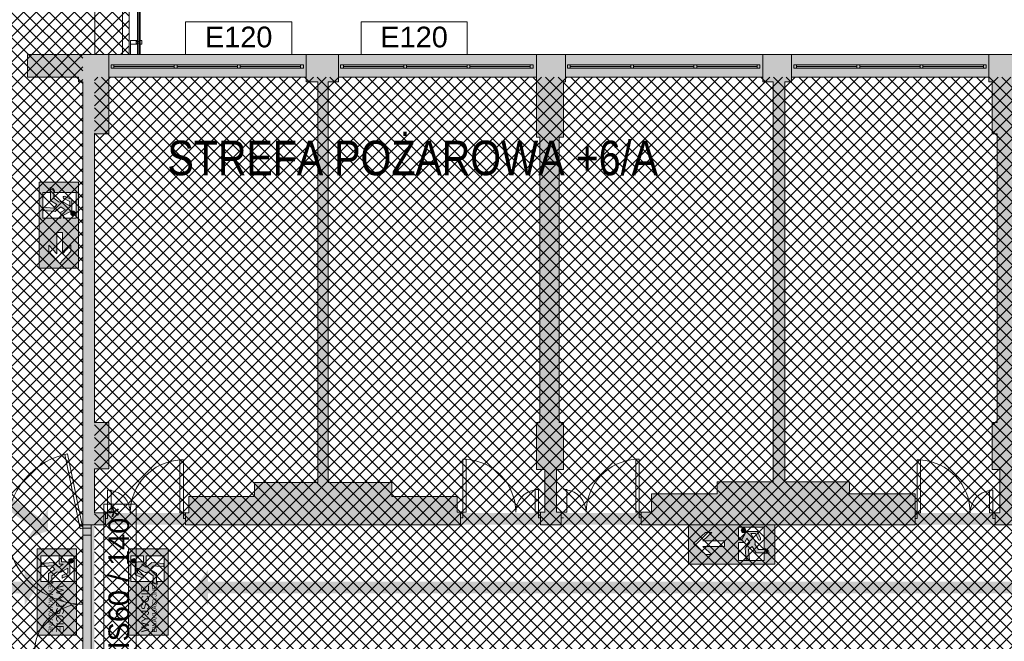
# Paper-space layout 'AP-08 STREFY POŻAROWE I EWAKUACJA - PIĘTRO 6' of a CAD drawing. Header units: millimetres. Extents: x 0 to 594, y 0 to 450.
# Tile 8 of 14: x 195 to 338, y 270 to 360. Entities that reach past the tile are written whole.
import ezdxf
from ezdxf.xclip import XClip

# ---------------------------------------------------------------- set-up
doc = ezdxf.new("R2010")
doc.units = ezdxf.units.MM
doc.header["$MEASUREMENT"] = 0
doc.header["$XCLIPFRAME"] = 0
doc.linetypes.add('DASHED2', pattern=[375, 250, -125])
for name, color, linetype, lineweight, true_color in [('A_ewakuacja_Nr_pióra__104', 7, 'Continuous', 5, 0x006532), ('A_ewakuacja_Nr_pióra__141', 7, 'Continuous', 5, 0xf2f7f7), ('A_podkład_Nr_pióra__254', 7, 'Continuous', 5, 0xfdfdfd), ('A_ppoż proj_Nr_pióra__104', 7, 'Continuous', 5, 0x006532), ('A_ppoż proj_Nr_pióra__11', 7, 'Continuous', 5, 0xfe6565), ('A_ppoż proj_Nr_pióra__31', 7, 'Continuous', 5, 0xfecb65), ('A_ppoż proj_Nr_pióra__71', 7, 'Continuous', 5, 0xcbfe65)]:
    doc.layers.add(name, color=color, linetype=linetype, lineweight=lineweight, true_color=true_color)
for name, color, linetype, lineweight in [('A_ewakuacja_Nr_pióra__4', 94, 'Continuous', 18), ('A_podkład_Nr_pióra__2', 8, 'Continuous', 13), ('A_ppoż proj_Nr_pióra__1', 7, 'Continuous', 20), ('A_ppoż proj_Nr_pióra__3', 30, 'Continuous', 13), ('A_ppoż proj_Nr_pióra__81', 2, 'Continuous', 5)]:
    doc.layers.add(name, color=color, linetype=linetype, lineweight=lineweight)
doc.layers.add('A_podrys', color=7, linetype='Continuous')
doc.styles.add('STYL_AUTOMATYCZNY_1', font='arial.ttf')
doc.styles.add('STYL_AUTOMATYCZNY_2', font='ARIALN.TTF')
pattern_1 = [(45, (-1569.2778, -182.9554), (-0.9192388, 0.9192388), []), (135, (-1569.2778, -182.9554), (0.9192388, 0.9192388), [])]

# ---------------------------------------------------------------- blocks, each defined once
blk = doc.blocks.new('Rysunek_1_1', base_point=(-1569.28, -182.96))
at = {"layer": 'A_ewakuacja_Nr_pióra__104', "linetype": 'Continuous', "lineweight": 0, "true_color": 0x004c26}
h = blk.add_hatch(color=118, dxfattribs=at)
h.paths.add_polyline_path([(197.88, 336.56), (197.88, 324.06), (203.62, 324.06), (203.62, 336.56)])
h.paths.add_polyline_path([(203.27, 331.31), (201.44, 331.31), (201.44, 331.76), (202.24, 332.2, 0.414214), (202.65, 332.61), (202.65, 334.04), (201.65, 334.48, 1.14772), (201.5, 334.15), (202.33, 333.76), (202.33, 333.1), (201.48, 333.59), (201.31, 333.69, 0.230447), (200.81, 333.65), (200.03, 334.2), (200.03, 335.19, 0.304489), (199.56, 335.54), (199.56, 333.89), (200.46, 333.29), (200.01, 332.77), (198.47, 332.91), (198.47, 332.42), (200.23, 332.29), (201.03, 332.97), (201.66, 332.51), (201.06, 332.21), (201.06, 331.31), (198.43, 331.31), (198.43, 335.03), (199.48, 335.03), (199.48, 335.76, -0.24241), (200.14, 335.29), (200.14, 335.03), (203.27, 335.03)], flags=0)
h.paths.add_polyline_path([(201.29, 329.26), (201.29, 326.14), (202.49, 327.44), (202.49, 326.51), (200.9, 324.76), (199.3, 326.51), (199.3, 327.42), (200.48, 326.14), (200.48, 329.26)], flags=0)
for points in [[(202.96, 332.32, 1), (202.67, 331.73, 1)], [(300.33, 286.21, 1), (299.74, 285.92, 1)], [(202.84, 281.53, 1), (202.22, 281.74, 1)], [(211.35, 281.53, 1), (211.97, 281.74, 1)]]:
    blk.add_hatch(color=118, dxfattribs=at).paths.add_polyline_path(points)
h = blk.add_hatch(color=118, dxfattribs=at)
h.paths.add_polyline_path([(304.57, 281.13), (304.57, 286.87), (292.07, 286.87), (292.07, 281.13)])
h.paths.add_polyline_path([(299.32, 286.52), (303.04, 286.52), (303.04, 283.39), (303.3, 283.39, -0.24241), (303.77, 282.73), (303.04, 282.73), (303.04, 281.68), (299.32, 281.68), (299.32, 284.31), (300.22, 284.31), (300.52, 284.91), (300.98, 284.28), (300.3, 283.48), (300.43, 281.72), (300.92, 281.72), (300.78, 283.26), (301.3, 283.71), (301.9, 282.81), (303.55, 282.81, 0.304489), (303.2, 283.28), (302.21, 283.28), (301.66, 284.06, 0.230447), (301.7, 284.56), (301.6, 284.73), (301.11, 285.58), (301.77, 285.58), (302.16, 284.75, 1.14772), (302.49, 284.9), (302.05, 285.9), (300.62, 285.9, 0.414214), (300.21, 285.49), (299.77, 284.69), (299.32, 284.69)], flags=0)
h.paths.add_polyline_path([(297.27, 284.54), (297.27, 283.73), (294.15, 283.73), (295.43, 282.55), (294.52, 282.55), (292.77, 284.15), (294.52, 285.74), (295.45, 285.74), (294.15, 284.54)], flags=0)
h = blk.add_hatch(color=118, dxfattribs=at)
h.paths.add_polyline_path([(203.33, 283.35), (197.59, 283.35), (197.59, 270.86), (203.33, 270.86)])
h.paths.add_polyline_path([(200.78, 281.16), (201.38, 281.16), (200.75, 280.69), (199.95, 281.37), (198.18, 281.24), (198.18, 280.76), (199.73, 280.9), (200.18, 280.37), (199.27, 279.78), (199.27, 278.35), (199.74, 278.47), (199.74, 279.46), (200.53, 280.02, 0.230447), (201.02, 279.98), (201.2, 280.08), (202.04, 280.57), (202.04, 279.9), (201.22, 279.51), (201.22, 279.11), (202.37, 279.62), (202.37, 281.05, 0.414214), (201.96, 281.47), (201.16, 281.47), (201.16, 282.35), (202.98, 282.35), (202.98, 278.64), (199.86, 278.64), (199.86, 278.38), (199.2, 278.2), (199.2, 278.64), (198.15, 278.64), (198.15, 282.35), (200.78, 282.35)], flags=0)
h = blk.add_hatch(color=118, dxfattribs=at)
h.paths.add_polyline_path([(210.85, 283.35), (210.85, 270.86), (216.59, 270.86), (216.59, 283.35)])
h.paths.add_polyline_path([(213.41, 281.16), (213.41, 282.35), (216.04, 282.35), (216.04, 278.64), (214.99, 278.64), (214.99, 278.2), (214.33, 278.38), (214.33, 278.64), (211.2, 278.64), (211.2, 282.35), (213.03, 282.35), (213.03, 281.47), (212.23, 281.47, 0.414214), (211.82, 281.05), (211.82, 279.62), (212.97, 279.11), (212.97, 279.51), (212.14, 279.9), (212.14, 280.57), (212.99, 280.08), (213.16, 279.98, 0.230447), (213.66, 280.02), (214.44, 279.46), (214.44, 278.47), (214.91, 278.35), (214.91, 279.78), (214, 280.37), (214.46, 280.9), (216, 280.76), (216, 281.24), (214.24, 281.37), (213.44, 280.69), (212.81, 281.16)], flags=0)
at = {"layer": 'A_podkład_Nr_pióra__254', "linetype": 'Continuous', "lineweight": 5, "true_color": 0xfdfdfd}
h = blk.add_hatch(color=7, dxfattribs=at)
h.paths.add_polyline_path([(70.72, 355.07), (70.72, 268.67), (70.72, 260.47), (71.92, 260.47), (71.92, 230.27), (71.92, 228.02), (70.72, 228.02), (70.72, 203.02), (70.72, 136.57), (70.72, 133.27), (538.72, 133.27), (538.72, 199.87), (538.72, 220.67), (538.72, 227.67), (538.02, 227.67), (538.02, 230.27), (538.02, 257.47), (538.02, 260.47), (538.72, 260.47), (538.72, 267.87), (538.72, 285.57), (538.72, 288.77), (538.72, 291.37), (538.72, 319.07), (538.72, 355.07), (402.02, 355.07), (339.92, 355.07), (335.62, 355.07), (274.22, 355.07), (270.02, 355.07), (241.32, 355.07), (236.62, 355.07), (208.02, 355.07), (203.62, 355.07), (196.22, 355.07), (196.22, 351.77), (203.62, 351.77), (203.62, 351.07), (204.22, 351.07), (204.22, 343.57), (204.22, 301.67), (204.22, 294.97), (204.22, 286.87), (207.52, 286.87), (207.52, 288.57), (205.92, 288.57), (205.92, 294.97), (208.02, 294.97), (208.02, 301.67), (205.92, 301.67), (205.92, 343.57), (208.02, 343.57), (208.02, 351.07), (208.02, 351.77), (236.62, 351.77), (236.62, 351.07), (238.32, 351.07), (238.32, 292.97), (229.12, 292.97), (229.12, 290.97), (219.62, 290.97), (219.62, 288.57), (219.12, 288.57), (219.12, 286.87), (219.62, 286.87), (229.12, 286.87), (238.32, 286.87), (249.02, 286.87), (258.52, 286.87), (259.02, 286.87), (259.02, 288.67), (258.52, 288.67), (258.52, 290.97), (249.02, 290.97), (249.02, 292.97), (239.82, 292.97), (239.82, 351.07), (241.32, 351.07), (241.32, 351.77), (270.02, 351.77), (270.02, 351.07), (270.02, 343.07), (270.52, 343.07), (270.52, 301.67), (270.02, 301.67), (270.02, 294.87), (271.22, 294.87), (271.22, 288.67), (270.62, 288.67), (270.62, 286.87), (273.62, 286.87), (273.62, 288.67), (272.92, 288.67), (272.92, 294.87), (273.92, 294.87), (273.92, 301.67), (273.32, 301.67), (273.32, 343.07), (273.92, 343.07), (273.92, 351.07), (274.22, 351.07), (274.22, 351.77), (302.82, 351.77), (302.82, 351.07), (304.32, 351.07), (304.32, 293.07), (296.22, 293.07), (296.22, 291.37), (286.72, 291.37), (286.72, 288.67), (285.22, 288.67), (285.22, 286.87), (286.72, 286.87), (296.22, 286.87), (307.32, 286.87), (315.42, 286.87), (324.92, 286.87), (324.92, 291.37), (315.42, 291.37), (315.42, 293.07), (307.32, 293.07), (306.02, 293.07), (306.02, 351.07), (307.02, 351.07), (307.02, 351.77), (335.62, 351.77), (335.62, 351.07), (336.12, 351.07), (336.12, 343.57), (336.82, 343.57), (336.82, 301.67), (336.12, 301.67), (336.12, 294.87), (337.22, 294.87), (337.22, 288.57), (336.52, 288.57), (336.52, 286.87), (339.42, 286.87), (339.42, 288.57), (339.02, 288.57), (339.02, 294.87), (339.92, 294.87), (339.92, 301.67), (339.52, 301.67), (339.52, 343.57), (339.92, 343.57), (339.92, 351.07), (339.92, 351.77), (368.52, 351.77), (368.52, 351.07), (370.42, 351.07), (370.42, 338.67), (370.42, 293.37), (361.32, 293.37), (361.32, 291.97), (351.82, 291.97), (351.82, 288.57), (351.02, 288.57), (351.02, 286.87), (351.82, 286.87), (361.32, 286.87), (372.32, 286.87), (372.32, 287.07), (401.92, 287.07), (401.92, 286.87), (405.82, 286.87), (405.82, 288.57), (404.22, 288.57), (404.22, 294.77), (406.32, 294.77), (406.32, 301.57), (404.22, 301.57), (404.22, 339.67), (406.32, 339.67), (406.32, 351.07), (406.32, 351.77), (434.92, 351.77), (434.92, 351.07), (436.12, 351.07), (436.12, 293.17), (426.62, 293.17), (426.62, 290.97), (417.12, 290.97), (417.12, 288.57), (416.82, 288.57), (416.82, 286.87), (417.12, 286.87), (426.62, 286.87), (437.72, 286.87), (445.82, 286.87), (455.32, 286.87), (456.52, 286.87), (456.52, 288.57), (455.32, 288.57), (455.32, 290.97), (445.82, 290.97), (445.82, 292.77), (437.72, 292.77), (437.72, 293.17), (437.72, 351.07), (439.22, 351.07), (439.22, 351.77), (467.82, 351.77), (467.82, 351.07), (467.92, 351.07), (467.92, 343.27), (469.12, 343.27), (469.12, 301.57), (467.92, 301.57), (467.92, 294.77), (468.92, 294.77), (468.92, 288.57), (468.12, 288.57), (468.12, 286.87), (471.02, 286.87), (471.62, 286.87), (471.62, 288.57), (471.02, 288.57), (470.72, 288.57), (470.72, 294.77), (471.92, 294.77), (471.92, 301.57), (470.82, 301.57), (470.82, 311.77), (471.62, 311.77), (471.62, 312.57), (470.82, 312.57), (470.82, 343.27), (471.92, 343.27), (471.92, 351.07), (471.92, 351.77), (500.72, 351.77), (500.72, 351.07), (502.22, 351.07), (502.22, 312.57), (496.42, 312.57), (496.42, 311.77), (502.22, 311.77), (502.22, 310.17), (502.22, 292.77), (484.42, 292.77), (484.42, 311.77), (486.42, 311.77), (486.42, 312.57), (483.62, 312.57), (483.62, 311.77), (483.62, 290.97), (483.62, 286.87), (493.12, 286.87), (503.92, 286.87), (533.32, 286.87), (533.82, 286.87), (533.82, 285.57), (533.82, 267.87), (533.82, 263.97), (507.32, 263.97), (507.32, 266.77), (486.72, 266.77), (486.72, 260.57), (507.32, 260.57), (533.82, 260.57), (533.82, 260.47), (533.82, 257.47), (533.82, 230.27), (533.82, 227.67), (533.82, 227.57), (507.22, 227.57), (486.52, 227.57), (486.52, 226.47), (486.42, 226.47), (486.42, 225.87), (486.52, 225.87), (486.52, 221.67), (507.22, 221.67), (507.22, 224.47), (533.82, 224.47), (533.82, 220.67), (533.82, 201.67), (533.22, 201.67), (533.22, 199.87), (533.32, 199.87), (533.32, 161.27), (532.82, 161.27), (532.82, 159.67), (533.32, 159.67), (533.32, 136.57), (505.22, 136.57), (505.22, 137.27), (504.02, 137.27), (504.02, 159.67), (507.52, 159.67), (507.52, 163.77), (504.02, 163.77), (504.02, 177.17), (522.22, 177.17), (522.22, 191.27), (522.22, 199.87), (522.22, 201.67), (514.12, 201.67), (504.02, 201.67), (493.22, 201.67), (483.72, 201.67), (482.62, 201.67), (482.62, 199.87), (483.72, 199.87), (483.72, 197.17), (493.22, 197.17), (493.22, 195.57), (502.02, 195.57), (502.02, 137.27), (500.42, 137.27), (500.42, 136.57), (472.12, 136.57), (472.12, 137.27), (471.82, 137.27), (471.82, 145.07), (470.72, 145.07), (470.72, 186.87), (471.82, 186.87), (471.82, 193.67), (470.72, 193.67), (470.72, 199.87), (471.02, 199.87), (471.02, 201.67), (468.32, 201.67), (468.32, 199.87), (469.12, 199.87), (469.12, 193.67), (468.02, 193.67), (468.02, 186.87), (469.12, 186.87), (469.12, 145.07), (468.02, 145.07), (468.02, 137.27), (467.82, 137.27), (467.82, 136.57), (439.22, 136.57), (439.22, 137.27), (437.52, 137.27), (437.52, 195.57), (446.32, 195.57), (446.32, 197.17), (455.82, 197.17), (455.82, 199.87), (456.72, 199.87), (456.72, 201.67), (455.82, 201.67), (446.32, 201.67), (435.92, 201.67), (426.62, 201.67), (416.42, 201.67), (416.32, 201.67), (416.32, 199.87), (416.42, 199.87), (416.42, 197.17), (416.42, 195.67), (417.12, 195.67), (417.12, 197.17), (426.62, 197.17), (426.62, 195.67), (435.82, 195.67), (435.82, 137.27), (434.72, 137.27), (434.72, 136.57), (406.12, 136.57), (406.12, 137.27), (405.82, 137.27), (405.82, 145.27), (404.72, 145.27), (404.72, 186.87), (405.62, 186.87), (405.62, 193.67), (404.52, 193.67), (404.52, 199.87), (405.32, 199.87), (405.32, 201.67), (401.72, 201.67), (401.72, 199.87), (403.52, 199.87), (403.52, 193.67), (401.72, 193.67), (401.72, 186.87), (402.92, 186.87), (402.92, 145.27), (401.82, 145.27), (401.82, 137.27), (401.52, 137.27), (401.52, 136.57), (372.92, 136.57), (372.92, 137.27), (371.32, 137.27), (371.32, 174.97), (375.32, 174.97), (375.32, 175.97), (371.32, 175.97), (371.32, 195.67), (384.92, 195.67), (384.92, 175.97), (383.32, 175.97), (383.32, 174.97), (386.42, 174.97), (386.42, 178.97), (391.02, 178.97), (391.02, 174.97), (391.82, 174.97), (391.82, 179.77), (386.42, 179.77), (386.42, 195.27), (390.12, 195.27), (390.12, 201.67), (386.42, 201.67), (369.62, 201.67), (361.02, 201.67), (351.52, 201.67), (350.72, 201.67), (350.72, 199.87), (351.52, 199.87), (351.52, 197.17), (361.02, 197.17), (361.02, 195.17), (369.62, 195.17), (369.62, 137.27), (368.42, 137.27), (368.42, 136.57), (339.82, 136.57), (339.82, 137.27), (339.62, 137.27), (339.62, 145.27), (339.12, 145.27), (339.12, 187.17), (339.62, 187.17), (339.62, 193.97), (338.52, 193.97), (338.52, 199.87), (339.12, 199.87), (339.12, 201.67), (336.22, 201.67), (336.22, 199.87), (337.02, 199.87), (337.02, 193.97), (336.02, 193.97), (336.02, 187.17), (336.62, 187.17), (336.62, 145.27), (336.02, 145.27), (336.02, 137.27), (335.72, 137.27), (335.72, 136.57), (307.12, 136.57), (307.12, 137.27), (305.52, 137.27), (305.52, 195.07), (314.82, 195.07), (314.82, 197.17), (324.32, 197.17), (324.32, 199.87), (324.62, 199.87), (324.62, 201.67), (324.32, 201.67), (314.82, 201.67), (303.92, 201.67), (295.52, 201.67), (286.02, 201.67), (284.92, 201.67), (284.92, 199.87), (286.02, 199.87), (286.02, 196.97), (295.52, 196.97), (295.52, 194.87), (303.92, 194.87), (303.92, 137.27), (302.72, 137.27), (302.72, 136.57), (274.12, 136.57), (274.12, 137.27), (273.82, 137.27), (273.82, 145.27), (273.27, 145.27), (273.27, 187.17), (273.77, 187.17), (273.77, 193.97), (272.67, 193.97), (272.67, 199.87), (273.32, 199.87), (273.32, 201.67), (271.67, 201.67), (270.92, 201.67), (270.92, 199.77), (271.27, 199.77), (271.27, 193.97), (270.17, 193.97), (270.17, 187.17), (270.77, 187.17), (270.77, 145.27), (270.22, 145.27), (270.22, 137.27), (269.72, 137.27), (269.72, 136.57), (241.12, 136.57), (241.12, 137.27), (240.12, 137.27), (240.12, 195.37), (249.62, 195.37), (249.62, 197.27), (259.12, 197.27), (259.12, 199.77), (259.32, 199.77), (259.32, 201.67), (259.12, 201.67), (249.62, 201.67), (237.42, 201.67), (237.42, 195.37), (238.32, 195.37), (238.32, 137.27), (236.72, 137.27), (236.72, 136.57), (207.82, 136.57), (207.82, 137.27), (207.82, 145.27), (205.72, 145.27), (205.72, 187.17), (207.82, 187.17), (207.82, 193.27), (217.02, 193.27), (217.02, 197.27), (226.52, 197.27), (226.52, 201.67), (217.02, 201.67), (204.02, 201.67), (196.62, 201.67), (196.62, 196.17), (182.02, 196.17), (182.02, 195.47), (196.62, 195.47), (204.02, 195.47), (204.02, 187.17), (204.02, 168.57), (199.02, 168.57), (199.02, 166.97), (204.02, 166.97), (204.02, 145.27), (204.02, 137.27), (203.52, 137.27), (203.52, 136.57), (174.92, 136.57), (174.92, 137.27), (173.62, 137.27), (173.62, 140.27), (172.02, 140.27), (172.02, 137.27), (170.52, 137.27), (170.52, 136.57), (141.92, 136.57), (141.92, 137.27), (141.62, 137.27), (141.62, 145.07), (140.52, 145.07), (140.52, 178.47), (160.72, 178.47), (160.72, 195.27), (160.72, 200.07), (170.42, 200.07), (170.42, 197.97), (172.02, 197.97), (172.02, 166.37), (172.02, 149.27), (173.62, 149.27), (173.62, 166.37), (174.02, 166.37), (174.02, 201.67), (170.42, 201.67), (160.72, 201.67), (149.02, 201.67), (128.32, 201.67), (126.42, 201.67), (122.22, 201.67), (112.37, 201.67), (89.22, 201.67), (89.22, 195.67), (99.82, 195.67), (99.82, 166.57), (76.12, 166.57), (76.12, 200.07), (80.42, 200.07), (80.42, 201.67), (76.12, 201.67), (76.12, 203.02), (76.12, 224.07), (102.82, 224.07), (102.82, 221.17), (110.47, 221.17), (120.17, 221.17), (120.17, 224.07), (123.17, 224.07), (123.17, 227.77), (120.17, 227.77), (110.47, 227.77), (102.82, 227.77), (76.12, 227.77), (76.12, 228.02), (76.12, 230.27), (76.12, 260.47), (76.12, 260.57), (123.02, 260.57), (123.02, 262.07), (123.17, 262.07), (123.17, 262.67), (123.02, 262.67), (123.02, 264.27), (76.12, 264.27), (76.12, 268.67), (76.12, 293.87), (76.87, 293.87), (76.87, 295.77), (76.12, 295.77), (76.12, 351.77), (104.72, 351.77), (104.72, 351.07), (106.82, 351.07), (106.82, 322.07), (102.13, 322.07), (101.27, 321.21), (101.83, 320.64), (102.46, 321.27), (106.82, 321.27), (106.82, 319.67), (108.32, 319.67), (121.02, 319.67), (121.82, 319.67), (121.82, 320.47), (108.32, 320.47), (108.32, 351.07), (109.42, 351.07), (109.42, 351.77), (138.02, 351.77), (138.02, 344.57), (135.32, 344.57), (135.32, 302.87), (135.32, 293.87), (154.32, 293.87), (154.52, 293.87), (155.42, 293.87), (155.42, 295.57), (154.52, 295.57), (154.32, 295.57), (154.32, 302.87), (136.32, 302.87), (136.32, 343.57), (138.02, 343.57), (142.52, 343.57), (142.52, 351.07), (142.52, 351.77), (170.92, 351.77), (170.92, 351.07), (172.12, 351.07), (172.12, 301.57), (167.42, 301.57), (167.42, 295.57), (167.32, 295.57), (167.32, 293.87), (167.42, 293.87), (167.42, 293.67), (169.32, 293.67), (169.32, 286.57), (169.32, 281.97), (170.52, 281.97), (170.52, 286.57), (174.22, 286.57), (174.22, 293.67), (185.22, 293.67), (185.22, 299.47), (174.22, 299.47), (174.22, 301.57), (174.22, 351.07), (175.22, 351.07), (175.22, 355.07), (172.72, 355.07), (170.92, 355.07)])
h.paths.add_polyline_path([(104.62, 136.57), (76.12, 136.57), (76.12, 165.57), (99.82, 165.57), (99.82, 161.37), (101.42, 161.37), (101.42, 195.67), (112.37, 195.67), (112.37, 200.07), (122.22, 200.07), (122.22, 196.37), (125.82, 196.37), (125.82, 191.27), (122.22, 191.27), (122.22, 185.07), (138.92, 185.07), (138.92, 145.07), (137.82, 145.07), (137.82, 137.27), (137.82, 136.57), (109.32, 136.57), (109.32, 137.27), (104.62, 137.27)], flags=0)
h.paths.add_polyline_path([(137.82, 191.27), (126.42, 191.27), (126.42, 196.37), (126.42, 198.57), (128.32, 198.57), (128.32, 200.47), (149.02, 200.47), (149.02, 195.27), (159.52, 195.27), (159.52, 183.47), (140.52, 183.47), (140.52, 185.07), (140.52, 187.22), (141.52, 187.22), (141.52, 194.12), (139.52, 194.12), (137.82, 194.12)], flags=0)
h.paths.add_polyline_path([(401.92, 287.67), (372.32, 287.67), (372.32, 338.67), (373.22, 338.67), (373.22, 339.67), (400.92, 339.67), (401.92, 339.67), (401.92, 301.57), (401.92, 294.77)], flags=0)
h.paths.add_polyline_path([(503.92, 293.27), (503.92, 305.67), (520.82, 305.67), (521.92, 305.67), (521.92, 310.17), (504.12, 310.17), (504.12, 328.07), (508.72, 328.07), (520.72, 328.07), (520.72, 329.07), (508.72, 329.07), (508.72, 332.67), (504.12, 332.67), (504.12, 351.07), (505.12, 351.07), (505.12, 351.77), (533.32, 351.77), (533.32, 319.07), (532.92, 319.07), (532.92, 291.37), (533.32, 291.37), (533.32, 288.77), (514.42, 288.77), (514.42, 293.27)], flags=0)
h.paths.add_polyline_path([(504.02, 183.47), (504.02, 195.57), (504.02, 195.67), (513.32, 195.67), (513.32, 199.87), (521.32, 199.87), (521.32, 191.27), (521.32, 183.47)], flags=0)
at = {"layer": 'A_ppoż proj_Nr_pióra__104', "linetype": 'Continuous', "lineweight": 5, "true_color": 0x006532}
for points in [[(187.16, 293.53), (197.18, 286.32), (196.15, 284.88), (199.15, 285.95), (199.21, 289.13), (198.18, 287.7), (188.15, 294.91)], [(175.9, 275.15), (175.9, 276.92), (195.79, 276.92), (195.79, 275.15), (197.59, 277.77), (195.79, 280.39), (195.79, 278.62), (175.9, 278.62), (175.9, 280.39), (174.1, 277.77)], [(222.39, 275.15), (222.39, 276.92), (452.3, 276.92), (452.3, 275.15), (454.11, 277.77), (452.3, 280.39), (452.3, 278.62), (222.39, 278.62), (222.39, 280.39), (220.59, 277.77)]]:
    blk.add_hatch(color=128, dxfattribs=at).paths.add_polyline_path(points)
at = {"layer": 'A_ppoż proj_Nr_pióra__3', "linetype": 'Continuous', "lineweight": 0, "true_color": 0x3f2000}
for points in [[(204.22, 355.07), (204.22, 265.37), (205.92, 265.37), (205.92, 355.07)], [(205.92, 355.07), (205.92, 351.77), (272.57, 351.77), (272.57, 355.07)]]:
    blk.add_hatch(color=38, dxfattribs=at).paths.add_polyline_path(points)
at = {"layer": 'A_ppoż proj_Nr_pióra__31', "linetype": 'Continuous', "lineweight": 5, "true_color": 0xfecb65}
h = blk.add_hatch(dxfattribs=at)
h.set_pattern_fill('bloczki_betonowe_0001', color=31, style=0, pattern_type=2)
h.set_pattern_definition(pattern_1)
h.paths.add_polyline_path([(205.72, 136.57), (533.82, 136.57), (533.82, 224.47), (468.82, 224.47), (468.82, 263.97), (533.82, 263.97), (533.82, 286.87), (533.32, 286.87), (533.32, 351.77), (205.92, 351.77), (205.92, 266.87), (246.22, 266.87), (246.22, 221.87), (216.17, 221.87), (216.17, 201.67), (205.72, 201.67)])
at = {"layer": 'A_ppoż proj_Nr_pióra__71', "linetype": 'Continuous', "lineweight": 5, "true_color": 0xcbfe65}
h = blk.add_hatch(dxfattribs=at)
h.set_pattern_fill('bloczki_betonowe_0001', color=71, style=0, pattern_type=2)
h.set_pattern_definition(pattern_1)
h.paths.add_polyline_path([(76.12, 224.07), (76.12, 136.57), (204.02, 136.57), (204.02, 201.67), (215.32, 201.67), (215.32, 265.97), (204.22, 265.97), (204.22, 355.07), (210.97, 355.07), (210.97, 439.37), (172.83, 439.37), (172.83, 351.77), (76.12, 351.77), (76.12, 264.27), (142.83, 264.27), (142.83, 260.28), (165.57, 260.28), (165.57, 228.55), (144.19, 228.55), (144.19, 224.07)])
at = {"layer": 'A_ppoż proj_Nr_pióra__81', "linetype": 'Continuous', "lineweight": 0, "true_color": 0x3f3f00}
blk.add_hatch(color=48, dxfattribs=at).paths.add_polyline_path([(205.92, 286.87), (468.82, 286.87), (468.82, 288.57), (205.92, 288.57)])
at = {"layer": 'A_ewakuacja_Nr_pióra__4', "color": 94, "linetype": 'Continuous', "lineweight": 18, "flags": 128}
for points in [[(203.62, 324.06), (203.62, 336.56), (197.88, 336.56), (197.88, 324.06)], [(200.48, 329.26), (201.29, 329.26), (201.29, 326.14), (202.49, 327.44), (202.49, 326.51), (200.9, 324.76), (199.3, 326.51), (199.3, 327.42), (200.48, 326.14)], [(292.07, 286.87), (304.57, 286.87), (304.57, 281.13), (292.07, 281.13)], [(297.27, 283.73), (297.27, 284.54), (294.15, 284.54), (295.45, 285.74), (294.52, 285.74), (292.77, 284.15), (294.52, 282.55), (295.43, 282.55), (294.15, 283.73)]]:
    blk.add_lwpolyline(points, close=True, dxfattribs=at)
for points in [[(198.43, 331.31), (201.06, 331.31), (201.06, 332.21), (201.66, 332.51), (201.03, 332.97), (200.23, 332.29), (198.47, 332.42), (198.47, 332.91), (200.01, 332.77), (200.46, 333.29), (199.56, 333.89), (199.56, 335.54, -0.304489), (200.03, 335.19), (200.03, 334.2), (200.81, 333.65, -0.230447), (201.31, 333.69), (201.48, 333.59), (202.33, 333.1), (202.33, 333.76), (201.5, 334.15, -1.14772), (201.65, 334.48), (202.65, 334.04), (202.65, 332.61, -0.414214), (202.24, 332.2), (201.44, 331.76), (201.44, 331.31), (203.27, 331.31), (203.27, 335.03), (200.14, 335.03), (200.14, 335.29, 0.24241), (199.48, 335.76), (199.48, 335.03), (198.43, 335.03)], [(299.32, 281.68), (299.32, 284.31), (300.22, 284.31), (300.52, 284.91), (300.98, 284.28), (300.3, 283.48), (300.43, 281.72), (300.92, 281.72), (300.78, 283.26), (301.3, 283.71), (301.9, 282.81), (303.55, 282.81, 0.304489), (303.2, 283.28), (302.21, 283.28), (301.66, 284.06, 0.230447), (301.7, 284.56), (301.6, 284.73), (301.11, 285.58), (301.77, 285.58), (302.16, 284.75, 1.14772), (302.49, 284.9), (302.05, 285.9), (300.62, 285.9, 0.414214), (300.21, 285.49), (299.77, 284.69), (299.32, 284.69), (299.32, 286.52), (303.04, 286.52), (303.04, 283.39), (303.3, 283.39, -0.24241), (303.77, 282.73), (303.04, 282.73), (303.04, 281.68)], [(198.15, 282.35), (200.78, 282.35), (200.78, 281.16), (201.38, 281.16), (200.75, 280.69), (199.95, 281.37), (198.18, 281.24), (198.18, 280.76), (199.73, 280.9), (200.18, 280.37), (199.27, 279.78), (199.27, 278.35), (199.74, 278.47), (199.74, 279.46), (200.53, 280.02, 0.230447), (201.02, 279.98), (201.2, 280.08), (202.04, 280.57), (202.04, 279.9), (201.22, 279.51), (201.22, 279.11), (202.37, 279.62), (202.37, 281.05, 0.414214), (201.96, 281.47), (201.16, 281.47), (201.16, 282.35), (202.98, 282.35), (202.98, 278.64), (199.86, 278.64), (199.86, 278.38), (199.2, 278.2), (199.2, 278.64), (198.15, 278.64)], [(216.04, 282.35), (213.41, 282.35), (213.41, 281.16), (212.81, 281.16), (213.44, 280.69), (214.24, 281.37), (216, 281.24), (216, 280.76), (214.46, 280.9), (214, 280.37), (214.91, 279.78), (214.91, 278.35), (214.44, 278.47), (214.44, 279.46), (213.66, 280.02, -0.230447), (213.16, 279.98), (212.99, 280.08), (212.14, 280.57), (212.14, 279.9), (212.97, 279.51), (212.97, 279.11), (211.82, 279.62), (211.82, 281.05, -0.414214), (212.23, 281.47), (213.03, 281.47), (213.03, 282.35), (211.2, 282.35), (211.2, 278.64), (214.33, 278.64), (214.33, 278.38), (214.99, 278.2), (214.99, 278.64), (216.04, 278.64)]]:
    blk.add_lwpolyline(points, format="xyb", close=True, dxfattribs=at)
for points in [[(197.59, 283.35), (197.59, 270.86), (203.33, 270.86), (203.33, 283.35)], [(203.33, 283.35), (197.59, 283.35)], [(216.59, 283.35), (216.59, 270.86), (210.85, 270.86), (210.85, 283.35)], [(210.85, 283.35), (216.59, 283.35)]]:
    blk.add_lwpolyline(points, dxfattribs=at)
at = {"layer": 'A_ewakuacja_Nr_pióra__4', "color": 94, "linetype": 'Continuous', "lineweight": 18}
for centre in [(202.81, 332.03), (300.04, 286.06), (202.53, 281.64), (211.66, 281.64)]:
    blk.add_circle(centre, 0.328, dxfattribs=at)
at = {"layer": 'A_podkład_Nr_pióra__2', "color": 8, "linetype": 'DASHED2', "lineweight": 13}
for p, q in [((205.97, 439.37), (205.97, 355.07)), ((209.97, 439.37), (209.97, 355.07)), ((210.97, 439.37), (210.97, 355.07))]:
    blk.add_line(p, q, dxfattribs=at)
at = {"layer": 'A_podkład_Nr_pióra__2', "color": 8, "linetype": 'Continuous', "lineweight": 13}
for p, q in [((212.27, 439.39), (212.27, 355.07)), ((212.47, 439.39), (212.47, 355.07)), ((212.57, 438.67), (212.57, 355.07)), ((212.17, 425.77), (212.17, 355.07)), ((212.17, 357.07), (211.17, 357.07)), ((211.17, 357.07), (211.17, 356.57)), ((211.97, 356.57), (211.97, 357.07)), ((212.57, 357.07), (212.77, 357.07)), ((211.17, 356.57), (212.17, 356.57)), ((211.17, 356.57), (211.17, 356.27)), ((211.17, 356.27), (211.17, 355.07)), ((211.97, 356.92), (212.57, 356.92)), ((211.97, 356.72), (212.57, 356.72)), ((196.22, 355.07), (196.22, 351.77)), ((196.22, 355.07), (211.17, 355.07)), ((208.02, 343.57), (208.02, 355.07)), ((211.17, 355.07), (215.12, 355.07)), ((402.02, 355.07), (215.12, 355.07)), ((236.62, 355.07), (236.62, 351.07)), ((241.32, 351.07), (241.32, 355.07)), ((270.02, 355.07), (270.02, 343.07)), ((274.22, 351.07), (274.22, 355.07)), ((302.82, 355.07), (302.82, 351.07)), ((307.02, 351.07), (307.02, 355.07)), ((335.62, 355.07), (335.62, 351.07)), ((236.22, 353.57), (208.32, 353.57)), ((208.32, 353.57), (208.32, 353.07)), ((208.32, 353.07), (236.22, 353.07)), ((208.72, 353.57), (208.72, 353.07)), ((208.72, 353.32), (217.49, 353.32)), ((217.49, 353.57), (217.49, 353.07)), ((217.89, 353.57), (217.89, 353.07)), ((217.89, 353.32), (226.65, 353.32)), ((226.65, 353.57), (226.65, 353.07)), ((227.05, 353.57), (227.05, 353.07)), ((227.05, 353.32), (235.82, 353.32)), ((235.82, 353.57), (235.82, 353.07)), ((236.22, 353.07), (236.22, 353.57)), ((269.52, 353.57), (241.62, 353.57)), ((241.62, 353.57), (241.62, 353.07)), ((241.62, 353.07), (269.52, 353.07)), ((242.02, 353.57), (242.02, 353.07)), ((242.02, 353.32), (250.79, 353.32)), ((250.79, 353.57), (250.79, 353.07)), ((251.19, 353.57), (251.19, 353.07)), ((251.19, 353.32), (259.95, 353.32)), ((259.95, 353.57), (259.95, 353.07)), ((260.35, 353.57), (260.35, 353.07)), ((260.35, 353.32), (269.12, 353.32)), ((269.12, 353.57), (269.12, 353.07)), ((269.52, 353.07), (269.52, 353.57)), ((302.42, 353.57), (274.52, 353.57)), ((274.52, 353.57), (274.52, 353.07)), ((274.52, 353.07), (302.42, 353.07)), ((274.92, 353.57), (274.92, 353.07)), ((274.92, 353.32), (283.69, 353.32)), ((283.69, 353.57), (283.69, 353.07)), ((284.09, 353.57), (284.09, 353.07)), ((284.09, 353.32), (292.85, 353.32)), ((292.85, 353.57), (292.85, 353.07)), ((293.25, 353.57), (293.25, 353.07)), ((293.25, 353.32), (302.02, 353.32)), ((302.02, 353.57), (302.02, 353.07)), ((302.42, 353.07), (302.42, 353.57)), ((335.22, 353.57), (307.32, 353.57)), ((307.32, 353.57), (307.32, 353.07)), ((307.32, 353.07), (335.22, 353.07)), ((307.72, 353.57), (307.72, 353.07)), ((307.72, 353.32), (316.49, 353.32)), ((316.49, 353.57), (316.49, 353.07)), ((316.89, 353.57), (316.89, 353.07)), ((316.89, 353.32), (325.65, 353.32)), ((325.65, 353.57), (325.65, 353.07)), ((326.05, 353.57), (326.05, 353.07)), ((326.05, 353.32), (334.82, 353.32)), ((334.82, 353.57), (334.82, 353.07)), ((335.22, 353.07), (335.22, 353.57)), ((196.22, 351.77), (203.62, 351.77)), ((203.62, 351.07), (203.62, 351.77)), ((208.02, 351.77), (236.62, 351.77)), ((241.32, 351.77), (270.02, 351.77)), ((274.22, 351.77), (302.82, 351.77)), ((307.02, 351.77), (335.62, 351.77)), ((203.62, 351.07), (204.22, 351.07)), ((204.22, 351.07), (204.22, 286.87)), ((236.62, 351.07), (238.32, 351.07)), ((238.32, 351.07), (238.32, 292.97)), ((239.82, 292.97), (239.82, 351.07)), ((239.82, 351.07), (241.32, 351.07)), ((273.92, 343.07), (273.92, 351.07)), ((273.92, 351.07), (274.22, 351.07)), ((302.82, 351.07), (304.32, 351.07)), ((304.32, 351.07), (304.32, 293.07)), ((306.02, 293.07), (306.02, 351.07)), ((306.02, 351.07), (307.02, 351.07)), ((335.62, 351.07), (336.12, 351.07)), ((336.12, 351.07), (336.12, 343.57)), ((205.92, 343.57), (208.02, 343.57)), ((205.92, 301.67), (205.92, 343.57)), ((270.02, 343.07), (270.52, 343.07)), ((270.52, 343.07), (270.52, 301.67)), ((273.32, 343.07), (273.92, 343.07)), ((273.32, 301.67), (273.32, 343.07)), ((336.12, 343.57), (336.82, 343.57)), ((336.82, 343.57), (336.82, 301.67)), ((208.02, 301.67), (205.92, 301.67)), ((208.02, 294.97), (208.02, 301.67)), ((270.02, 301.67), (270.02, 294.87)), ((270.52, 301.67), (270.02, 301.67)), ((273.92, 301.67), (273.32, 301.67)), ((273.92, 294.87), (273.92, 301.67)), ((336.12, 301.67), (336.12, 294.87)), ((336.82, 301.67), (336.12, 301.67)), ((202.02, 297.15), (201.63, 297.07)), ((203.83, 286.29), (201.63, 297.07)), ((204.22, 286.37), (202.02, 297.15)), ((218.82, 296.27), (218.32, 296.27)), ((218.32, 288.57), (218.32, 296.27)), ((218.82, 296.27), (218.82, 287.77)), ((259.32, 296.37), (259.32, 287.87)), ((259.32, 296.37), (259.82, 296.37)), ((259.82, 288.67), (259.82, 296.37)), ((284.92, 296.37), (284.42, 296.37)), ((284.42, 288.67), (284.42, 296.37)), ((284.92, 296.37), (284.92, 287.87)), ((325.22, 296.27), (325.22, 287.77)), ((325.22, 296.27), (325.72, 296.27)), ((325.72, 288.57), (325.72, 296.27)), ((205.92, 294.97), (208.02, 294.97)), ((205.92, 288.57), (205.92, 294.97)), ((270.02, 294.87), (271.22, 294.87)), ((271.22, 294.87), (271.22, 288.67)), ((272.92, 288.67), (272.92, 294.87)), ((272.92, 294.87), (273.92, 294.87)), ((336.12, 294.87), (337.22, 294.87)), ((337.22, 294.87), (337.22, 288.57)), ((238.32, 292.97), (229.12, 292.97)), ((229.12, 292.97), (229.12, 290.97)), ((249.02, 292.97), (239.82, 292.97)), ((249.02, 292.97), (249.02, 290.97)), ((304.32, 293.07), (296.22, 293.07)), ((296.22, 293.07), (296.22, 291.37)), ((315.42, 293.07), (306.02, 293.07)), ((315.42, 293.07), (315.42, 291.37)), ((207.82, 291.87), (207.82, 287.77)), ((207.82, 291.87), (208.32, 291.87)), ((208.32, 288.57), (208.32, 291.87)), ((270.32, 291.97), (269.82, 291.97)), ((269.82, 288.67), (269.82, 291.97)), ((270.32, 291.97), (270.32, 287.87)), ((273.92, 291.97), (274.42, 291.97)), ((274.42, 288.67), (274.42, 291.97)), ((296.22, 291.37), (286.72, 291.37)), ((286.72, 291.37), (286.72, 288.67)), ((324.92, 291.37), (315.42, 291.37)), ((324.92, 291.37), (324.92, 286.87)), ((336.22, 291.87), (335.72, 291.87)), ((335.72, 288.57), (335.72, 291.87)), ((336.22, 291.87), (336.22, 287.77)), ((229.12, 290.97), (219.62, 290.97)), ((219.62, 290.97), (219.62, 288.57)), ((258.52, 290.97), (249.02, 290.97)), ((258.52, 288.67), (258.52, 290.97)), ((205.92, 288.57), (208.32, 288.57)), ((207.52, 286.87), (207.52, 288.57)), ((219.62, 288.57), (218.32, 288.57)), ((219.12, 286.87), (219.12, 288.57)), ((258.52, 288.67), (259.82, 288.67)), ((259.02, 286.87), (259.02, 288.67)), ((271.22, 288.67), (269.82, 288.67)), ((270.62, 286.87), (270.62, 288.67)), ((272.92, 288.67), (274.42, 288.67)), ((273.62, 286.87), (273.62, 288.67)), ((286.72, 288.67), (284.42, 288.67)), ((285.22, 286.87), (285.22, 288.67)), ((324.92, 288.57), (325.72, 288.57)), ((337.22, 288.57), (335.72, 288.57)), ((336.52, 286.87), (336.52, 288.57)), ((207.82, 287.77), (207.52, 287.77)), ((218.82, 287.77), (219.12, 287.77)), ((259.32, 287.87), (259.02, 287.87)), ((270.32, 287.87), (270.62, 287.87)), ((273.92, 287.87), (273.62, 287.87)), ((284.92, 287.87), (285.22, 287.87)), ((325.22, 287.77), (324.92, 287.77)), ((336.22, 287.77), (336.52, 287.77)), ((203.83, 286.29), (204.22, 286.37)), ((204.22, 286.87), (207.52, 286.87)), ((204.22, 266.87), (204.22, 286.87)), ((205.42, 286.37), (204.22, 286.37)), ((205.42, 266.87), (205.42, 286.87)), ((219.12, 286.87), (259.02, 286.87)), ((270.62, 286.87), (273.62, 286.87)), ((285.22, 286.87), (324.92, 286.87)), ((336.52, 286.87), (339.42, 286.87)), ((205.42, 285.37), (204.22, 285.37))]:
    blk.add_line(p, q, dxfattribs=at)
at = {"layer": 'A_podkład_Nr_pióra__2', "color": 8, "linetype": 'Continuous', "lineweight": 13, "flags": 128}
blk.add_lwpolyline([(212.57, 356.57), (212.57, 357.07), (212.77, 357.07), (212.77, 356.57)], close=True, dxfattribs=at)
at = {"layer": 'A_podkład_Nr_pióra__2', "color": 8, "linetype": 'Continuous', "lineweight": 13}
for centre, radius, start, end in [((204.22, 286.37), 11.01, 103.6033, 270), ((218.82, 288.57), 7.7, 93.3039, 180), ((259.32, 288.67), 7.7, 0, 86.6961), ((284.92, 288.67), 7.7, 93.3039, 180), ((325.22, 288.57), 7.7, 0, 86.6961), ((207.82, 288.57), 3.3, 0, 82.3286), ((270.32, 288.67), 3.3, 97.6714, 180), ((273.92, 288.67), 3.3, 0, 82.3286), ((336.22, 288.57), 3.3, 97.6714, 180), ((204.22, 268.37), 6.99, 90, 258.2364)]:
    blk.add_arc(centre, radius, start, end, dxfattribs=at)
at = {"layer": 'A_ppoż proj_Nr_pióra__1', "color": 7, "linetype": 'Continuous', "lineweight": 20}
for p, q in [((234.53, 359.78), (219.14, 359.78)), ((219.14, 359.78), (219.14, 355.07)), ((234.53, 355.07), (234.53, 359.78)), ((259.97, 359.78), (244.58, 359.78)), ((244.58, 359.78), (244.58, 355.07)), ((259.97, 355.07), (259.97, 359.78)), ((219.14, 355.07), (234.53, 355.07)), ((244.58, 355.07), (259.97, 355.07)), ((211.97, 289.87), (207.26, 289.87)), ((207.26, 289.87), (207.26, 265.64)), ((211.97, 265.64), (211.97, 289.87))]:
    blk.add_line(p, q, dxfattribs=at)
at = {"layer": 'A_ewakuacja_Nr_pióra__141', "color": 7, "linetype": 'Continuous', "lineweight": 5, "true_color": 0xf2f7f7, "attachment_point": 5, "style": 'STYL_AUTOMATYCZNY_1'}
for s, insert, char_height, rotation in [('\\A1;{\\pqc;\\fArial|b0|i0|c238|p0;\\W1.000000;EWAKUACYJNE}', (199.58, 274.68), 0.6454, 270), ('\\A1;{\\pqc;\\fArial|b0|i0|c238|p0;\\W1.000000;WYJŚCIE}', (200.91, 274.68), 1.1, 270), ('\\A1;{\\pqc;\\fArial|b0|i0|c238|p0;\\W1.000000;WYJŚCIE}', (213.27, 274.68), 1.1, 90), ('\\A1;{\\pqc;\\fArial|b0|i0|c238|p0;\\W1.000000;EWAKUACYJNE}', (214.61, 274.68), 0.6454, 90)]:
    blk.add_mtext(s, dxfattribs=dict(at, insert=insert, char_height=char_height, rotation=rotation))
at = {"layer": 'A_ppoż proj_Nr_pióra__1', "color": 7, "linetype": 'Continuous', "lineweight": 20, "char_height": 3, "attachment_point": 5, "style": 'STYL_AUTOMATYCZNY_1'}
for insert in [(226.83, 357.57), (252.27, 357.57)]:
    blk.add_mtext('\\A1;{\\pqc;\\fArial|b0|i0|c238|p0;\\W1.000000;E120}', dxfattribs=dict(at, insert=insert))
at = {"layer": 'A_ppoż proj_Nr_pióra__1', "color": 7, "linetype": 'Continuous', "lineweight": 20, "insert": (209.47, 277.75), "char_height": 3, "attachment_point": 5, "rotation": 90, "style": 'STYL_AUTOMATYCZNY_1'}
blk.add_mtext('\\A1;{\\pqc;\\fArial|b0|i0|c238|p0;\\W1.000000;EIS60 / 140*}', dxfattribs=at)
at = {"layer": 'A_ppoż proj_Nr_pióra__11', "color": 11, "linetype": 'Continuous', "lineweight": 5, "true_color": 0xfe6565, "insert": (252.07, 340.02), "char_height": 5, "attachment_point": 5, "style": 'STYL_AUTOMATYCZNY_2'}
blk.add_mtext('\\A1;{\\pqc;\\fArial Narrow|b0|i0|c238|p0;\\W1.000000;STREFA POŻAROWA +6/A}', dxfattribs=at)

psp = doc.layouts.new('AP-08 STREFY POŻAROWE I EWAKUACJA - PIĘTRO 6')

# ---------------------------------------------------------------- block references
at = {"layer": 'A_podrys', "color": 37, "linetype": 'Continuous', "lineweight": 5, "true_color": 0x656532}
ref = psp.add_blockref('Rysunek_1_1', (-1569.28, -182.96), dxfattribs=at)
XClip(ref).set_block_clipping_path([(29.90003743, 88.3564149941), (559.0435101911, 445.1)])

doc.saveas('drawing.dxf')
